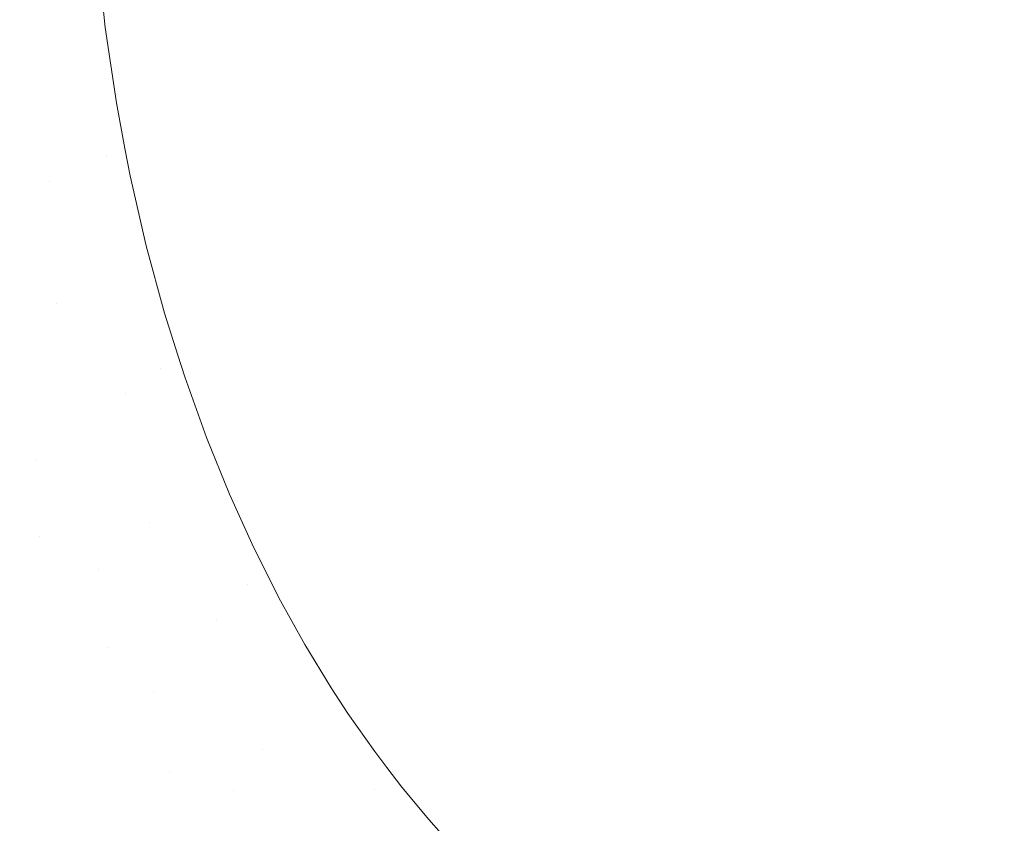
# Model space of a CAD drawing. Header units: centimetres. Extents: x -17.1 to 18.2, y 3.4 to 5.2.
# Tile 132 of 256: x -5.1707 to -5.0954, y 3.8206 to 3.8821. Entities that reach past the tile are written whole.
import ezdxf

# ---------------------------------------------------------------- set-up
doc = ezdxf.new("R2010")
doc.units = ezdxf.units.CM
doc.header["$LTSCALE"] = 2.54
doc.layers.add('Lucido design-1', color=7, linetype='Continuous')

# ---------------------------------------------------------------- blocks, each defined once
blk = doc.blocks.new('Gruppo-4-1')
at = {"color": 7, "linetype": 'Continuous', "lineweight": 9}
blk.add_3dface([(-17.020308, 5.100212, -1872.215514), (-17.020308, 3.500212, -1872.215514), (18.147234, 3.500212, -1872.215514), (18.147234, 5.100212, -1872.215514)], dxfattribs=at)
for points, invisible_edges in [([(-5.166208, 3.886643, -1872.615539), (-5.164743, 3.886939, -1872.615514), (-5.164162, 3.881459, -1872.615514)], 9), ([(-5.163316, 3.8757, -1872.615514), (-5.164162, 3.881459, -1872.615514), (-5.164743, 3.886939, -1872.615514), (6.291658, 3.88694, -1872.615514)], 12), ([(6.291658, 3.88694, -1872.615514), (-5.162661, 3.872217, -1872.615514), (-5.163316, 3.8757, -1872.615514)], 9), ([(-5.162661, 3.872217, -1872.615514), (6.291658, 3.88694, -1872.615514), (6.291109, 3.881636, -1872.615514)], 9), ([(-5.166956, 3.870332, -1872.61574), (-5.1684, 3.869696, -1872.615919), (-5.170649, 3.885745, -1872.615919), (-5.169158, 3.886046, -1872.61574)], 15), ([(-5.169158, 3.886046, -1872.61574), (-5.167677, 3.886346, -1872.615613), (-5.165522, 3.870964, -1872.615613), (-5.166956, 3.870332, -1872.61574)], 15), ([(-5.164099, 3.871591, -1872.615539), (-5.165522, 3.870964, -1872.615613), (-5.167677, 3.886346, -1872.615613), (-5.166208, 3.886643, -1872.615539)], 15), ([(-5.164099, 3.871591, -1872.615539), (-5.166208, 3.886643, -1872.615539), (-5.164162, 3.881459, -1872.615514), (-5.163316, 3.8757, -1872.615514)], 11), ([(-5.169854, 3.869056, -1872.616151), (-5.171315, 3.868413, -1872.616439), (-5.173658, 3.885136, -1872.616439), (-5.172149, 3.885441, -1872.616151)], 15), ([(-5.172149, 3.885441, -1872.616151), (-5.170649, 3.885745, -1872.615919), (-5.1684, 3.869696, -1872.615919), (-5.169854, 3.869056, -1872.616151)], 15), ([(-5.162661, 3.872217, -1872.615514), (6.291109, 3.881636, -1872.615514), (6.290206, 3.875491, -1872.615514)], 9), ([(-5.163316, 3.8757, -1872.615514), (-5.162661, 3.872217, -1872.615514), (-5.164099, 3.871591, -1872.615539)], 10), ([(-5.162661, 3.872217, -1872.615514), (6.290206, 3.875491, -1872.615514), (6.289069, 3.869536, -1872.615514)], 9), ([(-5.164099, 3.871591, -1872.615539), (-5.162661, 3.872217, -1872.615514), (-5.162268, 3.870124, -1872.615514)], 9), ([(-5.162661, 3.872217, -1872.615514), (6.289069, 3.869536, -1872.615514), (6.287719, 3.863812, -1872.615514)], 9), ([(6.287719, 3.863812, -1872.615514), (6.28618, 3.85835, -1872.615514), (6.285538, 3.8564, -1872.615514), (-5.162661, 3.872217, -1872.615514)], 12), ([(-5.161034, 3.864758, -1872.615514), (-5.162268, 3.870124, -1872.615514), (-5.162661, 3.872217, -1872.615514), (6.285538, 3.8564, -1872.615514)], 12), ([(-5.166956, 3.870332, -1872.61574), (-5.165522, 3.870964, -1872.615613), (-5.161293, 3.854438, -1872.615613), (-5.162636, 3.85345, -1872.61574)], 15), ([(-5.159961, 3.855419, -1872.615539), (-5.161293, 3.854438, -1872.615613), (-5.165522, 3.870964, -1872.615613), (-5.164099, 3.871591, -1872.615539)], 15), ([(-5.159961, 3.855419, -1872.615539), (-5.164099, 3.871591, -1872.615539), (-5.161034, 3.864758, -1872.615514), (-5.159637, 3.859626, -1872.615514)], 11), ([(-5.164099, 3.871591, -1872.615539), (-5.162268, 3.870124, -1872.615514), (-5.161034, 3.864758, -1872.615514)], 9), ([(-5.162636, 3.85345, -1872.61574), (-5.163989, 3.852454, -1872.615919), (-5.1684, 3.869696, -1872.615919), (-5.166956, 3.870332, -1872.61574)], 15), ([(-5.167915, 3.860367, -1872.616151), (-5.169854, 3.869056, -1872.616151), (-5.1684, 3.869696, -1872.615919)], 11), ([(-5.1684, 3.869696, -1872.615919), (-5.163989, 3.852454, -1872.615919), (-5.167915, 3.860367, -1872.616151)], 11), ([(-5.169336, 3.859544, -1872.616439), (-5.171315, 3.868413, -1872.616439), (-5.169854, 3.869056, -1872.616151), (-5.167915, 3.860367, -1872.616151)], 15), ([(-5.170764, 3.858717, -1872.616783), (-5.172783, 3.867766, -1872.616783), (-5.171315, 3.868413, -1872.616439), (-5.169336, 3.859544, -1872.616439)], 15), ([(6.285538, 3.8564, -1872.615514), (-5.159637, 3.859626, -1872.615514), (-5.161034, 3.864758, -1872.615514)], 9), ([(-5.167915, 3.860367, -1872.616151), (-5.165349, 3.851453, -1872.616151), (-5.166717, 3.850446, -1872.616439), (-5.169336, 3.859544, -1872.616439)], 15), ([(-5.163989, 3.852454, -1872.615919), (-5.165349, 3.851453, -1872.616151), (-5.167915, 3.860367, -1872.616151)], 11), ([(-5.159637, 3.859626, -1872.615514), (-5.158617, 3.856399, -1872.615514), (-5.159961, 3.855419, -1872.615539)], 10), ([(6.285538, 3.8564, -1872.615514), (-5.158617, 3.856399, -1872.615514), (-5.159637, 3.859626, -1872.615514)], 9), ([(-5.169336, 3.859544, -1872.616439), (-5.166717, 3.850446, -1872.616439), (-5.168092, 3.849434, -1872.616783), (-5.170764, 3.858717, -1872.616783)], 15), ([(-5.170764, 3.858717, -1872.616783), (-5.168092, 3.849434, -1872.616783), (-5.169472, 3.848418, -1872.617183), (-5.172197, 3.857887, -1872.617183)], 15), ([(-5.173634, 3.857055, -1872.617642), (-5.172197, 3.857887, -1872.617183), (-5.169472, 3.848418, -1872.617183), (-5.170856, 3.847399, -1872.617642)], 15), ([(-5.159961, 3.855419, -1872.615539), (-5.158617, 3.856399, -1872.615514), (-5.158095, 3.854744, -1872.615514)], 9), ([(-5.15643, 3.850123, -1872.615514), (-5.158095, 3.854744, -1872.615514), (-5.158617, 3.856399, -1872.615514), (6.285538, 3.8564, -1872.615514)], 12), ([(-5.154661, 3.845769, -1872.615514), (-5.15643, 3.850123, -1872.615514), (6.285538, 3.8564, -1872.615514)], 10), ([(6.285538, 3.8564, -1872.615514), (-5.152073, 3.840221, -1872.615514), (-5.152807, 3.841681, -1872.615514), (-5.154661, 3.845769, -1872.615514)], 9), ([(-5.150885, 3.837859, -1872.615514), (-5.152073, 3.840221, -1872.615514), (6.285538, 3.8564, -1872.615514)], 10), ([(6.285538, 3.8564, -1872.615514), (-5.146887, 3.830963, -1872.615514), (-5.148912, 3.834296, -1872.615514), (-5.150885, 3.837859, -1872.615514)], 9), ([(6.285538, 3.8564, -1872.615514), (-5.145618, 3.829021, -1872.615514), (-5.146887, 3.830963, -1872.615514)], 9), ([(6.285538, 3.8564, -1872.615514), (-5.142642, 3.82488, -1872.615514), (-5.143568, 3.826094, -1872.615514), (-5.145618, 3.829021, -1872.615514)], 9), ([(-5.141506, 3.82339, -1872.615514), (-5.142642, 3.82488, -1872.615514), (6.285538, 3.8564, -1872.615514)], 10), ([(-5.139441, 3.820895, -1872.615514), (-5.141506, 3.82339, -1872.615514), (6.285538, 3.8564, -1872.615514)], 10), ([(-5.137379, 3.818599, -1872.615514), (-5.139441, 3.820895, -1872.615514), (6.285538, 3.8564, -1872.615514)], 10), ([(-5.135325, 3.816489, -1872.615514), (-5.137379, 3.818599, -1872.615514), (6.285538, 3.8564, -1872.615514)], 10), ([(-5.133282, 3.814553, -1872.615514), (-5.135325, 3.816489, -1872.615514), (6.285538, 3.8564, -1872.615514)], 10), ([(6.285538, 3.8564, -1872.615514), (-5.130266, 3.811987, -1872.615514), (-5.131253, 3.812781, -1872.615514), (-5.133282, 3.814553, -1872.615514)], 9), ([(-5.12924, 3.811162, -1872.615514), (-5.130266, 3.811987, -1872.615514), (6.285538, 3.8564, -1872.615514)], 10), ([(-5.127245, 3.809686, -1872.615514), (-5.12924, 3.811162, -1872.615514), (6.285538, 3.8564, -1872.615514)], 10), ([(-5.125268, 3.808344, -1872.615514), (-5.127245, 3.809686, -1872.615514), (6.285538, 3.8564, -1872.615514)], 10), ([(-5.123308, 3.807127, -1872.615514), (-5.125268, 3.808344, -1872.615514), (6.285538, 3.8564, -1872.615514)], 10), ([(-5.121367, 3.806029, -1872.615514), (-5.123308, 3.807127, -1872.615514), (6.285538, 3.8564, -1872.615514)], 10), ([(-5.119443, 3.805042, -1872.615514), (-5.121367, 3.806029, -1872.615514), (6.285538, 3.8564, -1872.615514)], 10), ([(-5.117535, 3.804161, -1872.615514), (-5.119443, 3.805042, -1872.615514), (6.285538, 3.8564, -1872.615514)], 10), ([(6.285538, 3.8564, -1872.615514), (-5.115409, 3.803293, -1872.615514), (-5.115641, 3.803378, -1872.615514), (-5.117535, 3.804161, -1872.615514)], 9), ([(-5.115409, 3.803293, -1872.615514), (6.285538, 3.8564, -1872.615514), (6.226033, 3.800212, -1872.615514), (-5.099108, 3.800212, -1872.615514)], 11), ([(-5.153267, 3.83888, -1872.615539), (-5.154453, 3.837537, -1872.615613), (-5.161293, 3.854438, -1872.615613), (-5.159961, 3.855419, -1872.615539)], 15), ([(-5.159961, 3.855419, -1872.615539), (-5.158095, 3.854744, -1872.615514), (-5.15643, 3.850123, -1872.615514)], 9), ([(-5.15643, 3.850123, -1872.615514), (-5.154661, 3.845769, -1872.615514), (-5.153267, 3.83888, -1872.615539), (-5.159961, 3.855419, -1872.615539)], 14), ([(-5.162636, 3.85345, -1872.61574), (-5.161293, 3.854438, -1872.615613), (-5.154453, 3.837537, -1872.615613), (-5.155648, 3.836184, -1872.61574)], 15), ([(-5.160793, 3.843617, -1872.615919), (-5.163989, 3.852454, -1872.615919), (-5.162636, 3.85345, -1872.61574)], 11), ([(-5.162636, 3.85345, -1872.61574), (-5.155648, 3.836184, -1872.61574), (-5.160793, 3.843617, -1872.615919)], 11), ([(-5.162086, 3.84243, -1872.616151), (-5.165349, 3.851453, -1872.616151), (-5.163989, 3.852454, -1872.615919), (-5.160793, 3.843617, -1872.615919)], 15), ([(-5.163387, 3.841237, -1872.616439), (-5.166717, 3.850446, -1872.616439), (-5.165349, 3.851453, -1872.616151), (-5.162086, 3.84243, -1872.616151)], 15), ([(-5.164694, 3.840038, -1872.616783), (-5.168092, 3.849434, -1872.616783), (-5.166717, 3.850446, -1872.616439), (-5.163387, 3.841237, -1872.616439)], 15), ([(-5.166006, 3.838834, -1872.617183), (-5.169472, 3.848418, -1872.617183), (-5.168092, 3.849434, -1872.616783), (-5.164694, 3.840038, -1872.616783)], 15), ([(-5.169188, 3.842519, -1872.617642), (-5.170856, 3.847399, -1872.617642), (-5.169472, 3.848418, -1872.617183)], 11), ([(-5.169472, 3.848418, -1872.617183), (-5.166006, 3.838834, -1872.617183), (-5.169188, 3.842519, -1872.617642)], 11), ([(-5.170542, 3.841403, -1872.61816), (-5.172243, 3.846379, -1872.61816), (-5.170856, 3.847399, -1872.617642), (-5.169188, 3.842519, -1872.617642)], 15), ([(-5.171898, 3.840287, -1872.618737), (-5.173631, 3.845357, -1872.618737), (-5.172243, 3.846379, -1872.61816), (-5.170542, 3.841403, -1872.61816)], 15), ([(-5.154661, 3.845769, -1872.615514), (-5.152807, 3.841681, -1872.615514), (-5.153267, 3.83888, -1872.615539)], 10), ([(-5.160793, 3.843617, -1872.615919), (-5.156852, 3.834821, -1872.615919), (-5.158063, 3.833449, -1872.616151), (-5.162086, 3.84243, -1872.616151)], 15), ([(-5.155648, 3.836184, -1872.61574), (-5.156852, 3.834821, -1872.615919), (-5.160793, 3.843617, -1872.615919)], 11), ([(-5.169188, 3.842519, -1872.617642), (-5.167322, 3.837627, -1872.617642), (-5.16864, 3.836417, -1872.61816), (-5.170542, 3.841403, -1872.61816)], 15), ([(-5.166006, 3.838834, -1872.617183), (-5.167322, 3.837627, -1872.617642), (-5.169188, 3.842519, -1872.617642)], 11), ([(-5.162086, 3.84243, -1872.616151), (-5.158063, 3.833449, -1872.616151), (-5.15928, 3.83207, -1872.616439), (-5.163387, 3.841237, -1872.616439)], 15), ([(-5.152807, 3.841681, -1872.615514), (-5.152073, 3.840221, -1872.615514), (-5.153267, 3.83888, -1872.615539)], 10), ([(-5.170542, 3.841403, -1872.61816), (-5.16864, 3.836417, -1872.61816), (-5.16996, 3.835206, -1872.618737), (-5.171898, 3.840287, -1872.618737)], 15), ([(-5.163387, 3.841237, -1872.616439), (-5.15928, 3.83207, -1872.616439), (-5.160504, 3.830685, -1872.616783), (-5.164694, 3.840038, -1872.616783)], 15), ([(-5.171898, 3.840287, -1872.618737), (-5.16996, 3.835206, -1872.618737), (-5.171281, 3.833995, -1872.619374), (-5.173255, 3.83917, -1872.619374)], 15), ([(-5.163974, 3.834047, -1872.617183), (-5.166006, 3.838834, -1872.617183), (-5.164694, 3.840038, -1872.616783)], 11), ([(-5.164694, 3.840038, -1872.616783), (-5.160504, 3.830685, -1872.616783), (-5.163974, 3.834047, -1872.617183)], 11), ([(-5.153267, 3.83888, -1872.615539), (-5.152073, 3.840221, -1872.615514), (-5.150885, 3.837859, -1872.615514)], 9), ([(-5.165249, 3.832746, -1872.617642), (-5.167322, 3.837627, -1872.617642), (-5.166006, 3.838834, -1872.617183), (-5.163974, 3.834047, -1872.617183)], 15), ([(-5.143622, 3.823197, -1872.615539), (-5.144597, 3.821511, -1872.615613), (-5.154453, 3.837537, -1872.615613), (-5.153267, 3.83888, -1872.615539)], 15), ([(-5.143622, 3.823197, -1872.615539), (-5.153267, 3.83888, -1872.615539), (-5.148912, 3.834296, -1872.615514), (-5.146887, 3.830963, -1872.615514)], 11), ([(-5.150885, 3.837859, -1872.615514), (-5.148912, 3.834296, -1872.615514), (-5.153267, 3.83888, -1872.615539)], 10), ([(-5.166528, 3.831442, -1872.61816), (-5.16864, 3.836417, -1872.61816), (-5.167322, 3.837627, -1872.617642), (-5.165249, 3.832746, -1872.617642)], 15), ([(-5.155648, 3.836184, -1872.61574), (-5.154453, 3.837537, -1872.615613), (-5.144597, 3.821511, -1872.615613), (-5.145579, 3.819811, -1872.61574)], 15), ([(-5.167808, 3.830136, -1872.618737), (-5.16996, 3.835206, -1872.618737), (-5.16864, 3.836417, -1872.61816), (-5.166528, 3.831442, -1872.61816)], 15), ([(-5.152119, 3.826245, -1872.615919), (-5.156852, 3.834821, -1872.615919), (-5.155648, 3.836184, -1872.61574)], 11), ([(-5.155648, 3.836184, -1872.61574), (-5.145579, 3.819811, -1872.61574), (-5.152119, 3.826245, -1872.615919)], 11), ([(-5.169088, 3.82883, -1872.619374), (-5.171281, 3.833995, -1872.619374), (-5.16996, 3.835206, -1872.618737), (-5.167808, 3.830136, -1872.618737)], 15), ([(-5.158063, 3.833449, -1872.616151), (-5.156852, 3.834821, -1872.615919), (-5.152119, 3.826245, -1872.615919), (-5.15323, 3.824693, -1872.616151)], 15), ([(-5.170368, 3.827525, -1872.620072), (-5.1726, 3.832784, -1872.620072), (-5.171281, 3.833995, -1872.619374), (-5.169088, 3.82883, -1872.619374)], 15), ([(-5.163974, 3.834047, -1872.617183), (-5.161732, 3.829294, -1872.617183), (-5.162964, 3.827899, -1872.617642), (-5.165249, 3.832746, -1872.617642)], 15), ([(-5.160504, 3.830685, -1872.616783), (-5.161732, 3.829294, -1872.617183), (-5.163974, 3.834047, -1872.617183)], 11), ([(-5.15323, 3.824693, -1872.616151), (-5.154348, 3.823134, -1872.616439), (-5.15928, 3.83207, -1872.616439), (-5.158063, 3.833449, -1872.616151)], 15), ([(-5.171645, 3.826222, -1872.620832), (-5.173918, 3.831575, -1872.620832), (-5.1726, 3.832784, -1872.620072), (-5.170368, 3.827525, -1872.620072)], 15), ([(-5.165249, 3.832746, -1872.617642), (-5.162964, 3.827899, -1872.617642), (-5.164198, 3.826502, -1872.61816), (-5.166528, 3.831442, -1872.61816)], 15), ([(-5.160504, 3.830685, -1872.616783), (-5.15928, 3.83207, -1872.616439), (-5.154348, 3.823134, -1872.616439), (-5.155471, 3.821567, -1872.616783)], 15), ([(-5.166528, 3.831442, -1872.61816), (-5.164198, 3.826502, -1872.61816), (-5.165434, 3.825102, -1872.618737), (-5.167808, 3.830136, -1872.618737)], 15), ([(-5.143622, 3.823197, -1872.615539), (-5.146887, 3.830963, -1872.615514), (-5.145618, 3.829021, -1872.615514)], 9), ([(-5.159275, 3.8246, -1872.617183), (-5.161732, 3.829294, -1872.617183), (-5.160504, 3.830685, -1872.616783)], 11), ([(-5.160504, 3.830685, -1872.616783), (-5.155471, 3.821567, -1872.616783), (-5.159275, 3.8246, -1872.617183)], 11), ([(-5.167808, 3.830136, -1872.618737), (-5.165434, 3.825102, -1872.618737), (-5.16667, 3.823703, -1872.619374), (-5.169088, 3.82883, -1872.619374)], 15), ([(-5.169088, 3.82883, -1872.619374), (-5.16667, 3.823703, -1872.619374), (-5.167905, 3.822304, -1872.620072), (-5.170368, 3.827525, -1872.620072)], 15), ([(-5.160458, 3.823113, -1872.617642), (-5.162964, 3.827899, -1872.617642), (-5.161732, 3.829294, -1872.617183), (-5.159275, 3.8246, -1872.617183)], 15), ([(-5.145618, 3.829021, -1872.615514), (-5.143568, 3.826094, -1872.615514), (-5.143622, 3.823197, -1872.615539)], 10), ([(-5.170368, 3.827525, -1872.620072), (-5.167905, 3.822304, -1872.620072), (-5.169138, 3.820907, -1872.620832), (-5.171645, 3.826222, -1872.620832)], 15), ([(-5.161644, 3.821623, -1872.61816), (-5.164198, 3.826502, -1872.61816), (-5.162964, 3.827899, -1872.617642), (-5.160458, 3.823113, -1872.617642)], 15), ([(-5.162831, 3.820131, -1872.618737), (-5.165434, 3.825102, -1872.618737), (-5.164198, 3.826502, -1872.61816), (-5.161644, 3.821623, -1872.61816)], 15), ([(-5.171645, 3.826222, -1872.620832), (-5.169138, 3.820907, -1872.620832), (-5.170368, 3.819514, -1872.621652), (-5.172919, 3.824923, -1872.621652)], 15), ([(-5.15323, 3.824693, -1872.616151), (-5.152119, 3.826245, -1872.615919), (-5.146568, 3.8181, -1872.615919), (-5.147564, 3.816377, -1872.616151)], 15), ([(-5.145579, 3.819811, -1872.61574), (-5.146568, 3.8181, -1872.615919), (-5.152119, 3.826245, -1872.615919)], 11), ([(-5.143568, 3.826094, -1872.615514), (-5.142642, 3.82488, -1872.615514), (-5.143622, 3.823197, -1872.615539)], 10), ([(-5.164019, 3.818639, -1872.619374), (-5.16667, 3.823703, -1872.619374), (-5.165434, 3.825102, -1872.618737), (-5.162831, 3.820131, -1872.618737)], 15), ([(-5.172919, 3.824923, -1872.621652), (-5.170368, 3.819514, -1872.621652), (-5.171594, 3.818126, -1872.622535), (-5.174188, 3.823628, -1872.622535)], 15), ([(-5.159275, 3.8246, -1872.617183), (-5.156599, 3.819994, -1872.617183), (-5.157729, 3.818416, -1872.617642), (-5.160458, 3.823113, -1872.617642)], 15), ([(-5.155471, 3.821567, -1872.616783), (-5.156599, 3.819994, -1872.617183), (-5.159275, 3.8246, -1872.617183)], 11), ([(-5.147564, 3.816377, -1872.616151), (-5.148565, 3.814646, -1872.616439), (-5.154348, 3.823134, -1872.616439), (-5.15323, 3.824693, -1872.616151)], 15), ([(-5.143622, 3.823197, -1872.615539), (-5.142642, 3.82488, -1872.615514), (-5.141506, 3.82339, -1872.615514)], 9), ([(-5.165206, 3.817147, -1872.620072), (-5.167905, 3.822304, -1872.620072), (-5.16667, 3.823703, -1872.619374), (-5.164019, 3.818639, -1872.619374)], 15), ([(-5.160458, 3.823113, -1872.617642), (-5.157729, 3.818416, -1872.617642), (-5.158863, 3.816835, -1872.61816), (-5.161644, 3.821623, -1872.61816)], 15), ([(-5.15263, 3.817164, -1872.616783), (-5.155471, 3.821567, -1872.616783), (-5.154348, 3.823134, -1872.616439)], 11), ([(-5.154348, 3.823134, -1872.616439), (-5.148565, 3.814646, -1872.616439), (-5.15263, 3.817164, -1872.616783)], 11), ([(-5.130966, 3.810018, -1872.615539), (-5.131664, 3.808043, -1872.615613), (-5.144597, 3.821511, -1872.615613), (-5.143622, 3.823197, -1872.615539)], 15), ([(-5.141506, 3.82339, -1872.615514), (-5.139441, 3.820895, -1872.615514), (-5.143622, 3.823197, -1872.615539)], 10), ([(-5.139441, 3.820895, -1872.615514), (-5.137379, 3.818599, -1872.615514), (-5.143622, 3.823197, -1872.615539)], 10), ([(-5.137379, 3.818599, -1872.615514), (-5.135325, 3.816489, -1872.615514), (-5.130966, 3.810018, -1872.615539), (-5.143622, 3.823197, -1872.615539)], 14), ([(-5.166391, 3.815658, -1872.620832), (-5.169138, 3.820907, -1872.620832), (-5.167905, 3.822304, -1872.620072), (-5.165206, 3.817147, -1872.620072)], 15), ([(-5.161644, 3.821623, -1872.61816), (-5.158863, 3.816835, -1872.61816), (-5.159997, 3.815252, -1872.618737), (-5.162831, 3.820131, -1872.618737)], 15), ([(-5.1537, 3.815503, -1872.617183), (-5.156599, 3.819994, -1872.617183), (-5.155471, 3.821567, -1872.616783), (-5.15263, 3.817164, -1872.616783)], 15), ([(-5.145579, 3.819811, -1872.61574), (-5.144597, 3.821511, -1872.615613), (-5.131664, 3.808043, -1872.615613), (-5.132367, 3.806053, -1872.61574)], 15), ([(-5.167572, 3.814173, -1872.621652), (-5.170368, 3.819514, -1872.621652), (-5.169138, 3.820907, -1872.620832), (-5.166391, 3.815658, -1872.620832)], 15)]:
    blk.add_3dface(points, dxfattribs=dict(at, invisible_edges=invisible_edges))
blk = doc.blocks.new('Gruppo-5-1')
at = {"color": 7}
blk.add_blockref('Gruppo-4-1', (0, 0), dxfattribs=at)

msp = doc.modelspace()

# ---------------------------------------------------------------- block references
at = {"layer": 'Lucido design-1', "color": 7}
msp.add_blockref('Gruppo-5-1', (0, 0), dxfattribs=at)

doc.saveas('drawing.dxf')
